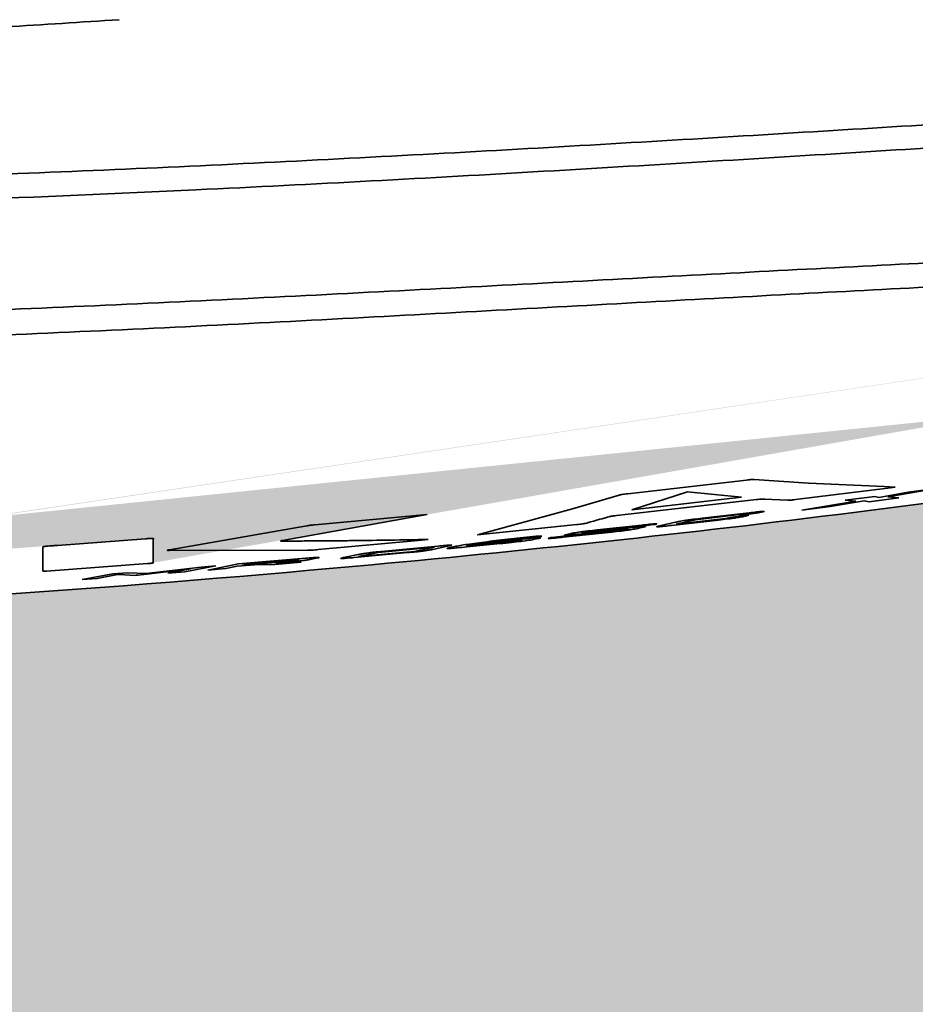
# Model space of a CAD drawing. Header units: millimetres. Extents: x 609 to 1177, y -109 to 470.
# Tile 16 of 60: x 887.75 to 891.61, y 98.73 to 102.97. Entities that reach past the tile are written whole.
import ezdxf

# ---------------------------------------------------------------- set-up
doc = ezdxf.new("R2010")
doc.units = ezdxf.units.MM

msp = doc.modelspace()

# ---------------------------------------------------------------- hatches: boundary and pattern name
at = {"true_color": 0xc7c8ca, "transparency": 33554687}
h = msp.add_hatch(color=9, dxfattribs=at)
h.dxf.hatch_style = 1
edge = h.paths.add_edge_path()
edge.add_spline(control_points=[(899.35417, 102.57404), (899.2635, 102.54207), (899.07603, 102.47613), (898.54294, 102.30439), (897.74366, 102.0729), (896.6982, 101.80664), (895.62838, 101.56428), (894.55297, 101.3488), (893.12573, 101.09659), (891.34205, 100.83843), (888.84646, 100.57198), (885.98689, 100.37708), (883.84021, 100.34916), (882.76689, 100.33521)], knot_values=[0.0011418, 0.0011418, 0.0011418, 0.0011418, 0.0205781, 0.0412051, 0.1031482, 0.1681136, 0.2331034, 0.2980964, 0.3630843, 0.4907408, 0.6183977, 0.8092013, 1, 1, 1, 1], degree=3, periodic=0)
edge.add_spline(control_points=[(894.32994, 101.51684), (894.32978, 101.50864), (894.32948, 101.49224), (894.33036, 101.47702), (894.33079, 101.4694)], knot_values=[0, 0, 0, 0, 0.5000028, 1, 1, 1, 1], degree=3, periodic=0)
edge.add_spline(control_points=[(882.76689, 100.33521), (883.84021, 100.34916), (885.98689, 100.37708), (888.84646, 100.57198), (891.34205, 100.83843), (893.12573, 101.09659), (894.55297, 101.3488), (895.62838, 101.56428), (896.6982, 101.80664), (897.74366, 102.0729), (898.54294, 102.30439), (899.07603, 102.47613), (899.2635, 102.54207), (899.35417, 102.57404)], knot_values=[0.0011418, 0.0011418, 0.0011418, 0.0011418, 0.1919405, 0.3827441, 0.510401, 0.6380575, 0.7030454, 0.7680384, 0.8330282, 0.8979937, 0.9599367, 0.9805637, 1, 1, 1, 1], degree=3, periodic=0)
edge.add_line((893.53566, 101.17126), (893.53567, 101.17311))
edge.add_spline(control_points=[(882.76689, 100.33521), (883.84021, 100.34916), (885.98689, 100.37708), (888.84646, 100.57198), (891.34205, 100.83843), (893.12573, 101.09659), (894.55297, 101.3488), (895.62838, 101.56428), (896.6982, 101.80664), (897.74366, 102.0729), (898.54294, 102.30439), (899.07603, 102.47613), (899.2635, 102.54207), (899.35417, 102.57404)], knot_values=[0.0011418, 0.0011418, 0.0011418, 0.0011418, 0.1919405, 0.3827441, 0.510401, 0.6380575, 0.7030454, 0.7680384, 0.8330282, 0.8979937, 0.9599367, 0.9805637, 1, 1, 1, 1], degree=3, periodic=0)
edge.add_spline(control_points=[(888.32379, 100.63525), (888.32379, 100.65178), (888.32379, 100.68218), (888.32364, 100.71726), (888.32419, 100.73437), (888.32415, 100.73664), (888.32985, 100.73894), (888.32063, 100.73997), (888.3173, 100.74001), (888.31252, 100.73983), (888.30362, 100.73933), (888.296, 100.73875), (888.29048, 100.73833)], knot_values=[0, 0, 0, 0, 0.5007165, 0.9207206, 0.9367795, 0.9388384, 0.9791034, 0.9824782, 0.9852778, 0.9880518, 0.9913384, 1, 1, 1, 1], degree=3, periodic=0)
edge.add_spline(control_points=[(882.76689, 100.33521), (883.84021, 100.34916), (885.98689, 100.37708), (888.84646, 100.57198), (891.34205, 100.83843), (893.12573, 101.09659), (894.55297, 101.3488), (895.62838, 101.56428), (896.6982, 101.80664), (897.74366, 102.0729), (898.54294, 102.30439), (899.07603, 102.47613), (899.2635, 102.54207), (899.35417, 102.57404)], knot_values=[0.0011418, 0.0011418, 0.0011418, 0.0011418, 0.1919405, 0.3827441, 0.510401, 0.6380575, 0.7030454, 0.7680384, 0.8330282, 0.8979937, 0.9599367, 0.9805637, 1, 1, 1, 1], degree=3, periodic=0)
edge.add_line((884.42524, 100.3583), (884.42524, 100.3617))
edge.add_spline(control_points=[(899.35417, 102.57404), (899.2635, 102.54207), (899.07603, 102.47613), (898.54294, 102.30439), (897.74366, 102.0729), (896.6982, 101.80664), (895.62838, 101.56428), (894.55297, 101.3488), (893.12573, 101.09659), (891.34205, 100.83843), (888.84646, 100.57198), (885.98689, 100.37708), (883.84021, 100.34916), (882.76689, 100.33521)], knot_values=[0.0011418, 0.0011418, 0.0011418, 0.0011418, 0.0205781, 0.0412051, 0.1031482, 0.1681136, 0.2331034, 0.2980964, 0.3630843, 0.4907408, 0.6183977, 0.8092013, 1, 1, 1, 1], degree=3, periodic=0)
edge.add_spline(control_points=[(882.76689, 100.33521), (881.83159, 100.34434), (879.96095, 100.3626), (877.08696, 100.44425), (874.1447, 100.54472), (871.13449, 100.68153), (868.12857, 100.87995), (865.62819, 101.14039), (863.65311, 101.50084), (862.6172, 101.7371), (862.09193, 101.92218), (862.04021, 101.94041)], knot_values=[0, 0, 0, 0, 0.1346411, 0.2692854, 0.4138608, 0.5584369, 0.7030104, 0.8475605, 0.9198398, 0.9921064, 1, 1, 1, 1], degree=3, periodic=0)
edge.add_spline(control_points=[(862.04021, 101.94041), (861.77441, 102.02809), (861.1905, 102.22072), (860.32457, 102.61406), (859.5271, 103.07737), (858.85565, 103.5788), (858.301, 104.09021), (857.91595, 104.52907), (857.71448, 104.79266), (857.66648, 104.85756)], knot_values=[0, 0, 0, 0, 0.094617, 0.2078558, 0.3209636, 0.4058833, 0.4907783, 0.5756611, 0.6029544, 0.6029544, 0.6029544, 0.6029544], degree=3, periodic=0)
edge.add_line((860.34628, 102.62007), (843.55689, 102.64271))
edge.add_arc((820.11954, 113.61365), 25.878, 226.46342, 334.915897, ccw=False)
edge.add_arc((796.54711, 139.48527), 45, 215, 277.337601, ccw=False)
edge.add_arc((783.25769, 87.80271), 35, 132.337601, 215)
edge.add_arc((820.11954, 113.61365), 80, 215, 352.0681527)
edge = h.paths.add_edge_path()
edge.add_arc((783.25769, 139.42459), 35, 145, 227.368224)
edge.add_line((759.55275, 113.67433), (759.68527, 113.67433))
edge.add_arc((796.54711, 87.86339), 45, 82.517375, 145, ccw=False)
edge.add_arc((820.11954, 113.61365), 25.878, 25.226447, 133.192592, ccw=False)
edge.add_line((843.52957, 124.64277), (859.93737, 124.62065))
edge.add_spline(control_points=[(859.93737, 124.62065), (860.07261, 124.7655), (860.21047, 124.90825), (860.34834, 125.051)], knot_values=[0, 0, 0, 0, 0.5942934, 0.5942934, 0.5942934, 0.5942934], degree=3, periodic=0)
edge.add_spline(control_points=[(860.34834, 125.051), (861.18414, 125.36759), (863.57788, 126.27429), (866.14097, 126.4664), (867.80914, 126.59142)], knot_values=[0, 0, 0, 0, 2.6711638, 7.65027, 7.65027, 7.65027, 7.65027], degree=3, periodic=0)
edge.add_spline(control_points=[(867.80914, 126.59142), (868.14358, 126.6171), (869.00706, 126.68338), (870.53256, 126.77732), (872.19137, 126.74466), (873.67932, 126.75095), (874.50605, 126.75036), (874.86662, 126.7501)], knot_values=[0, 0, 0, 0, 1.006367, 2.5982403, 4.5823488, 5.9807872, 7.0624831, 7.0624831, 7.0624831, 7.0624831], degree=3, periodic=0)
edge.add_spline(control_points=[(874.86662, 126.7501), (877.49776, 126.80863), (880.12889, 126.86716), (882.76689, 126.89209)], knot_values=[0, 0, 0, 0, 7.9015482, 7.9015482, 7.9015482, 7.9015482], degree=3, periodic=0)
edge.add_spline(control_points=[(860.94356, 124.88564), (861.31362, 125.04466), (862.15921, 125.35227), (863.50908, 125.70218), (864.9711, 125.9705), (866.44407, 126.16738), (868.66186, 126.38949), (871.62843, 126.5755), (875.33973, 126.72751), (879.05254, 126.84751), (881.52877, 126.87723), (882.76689, 126.89209)], knot_values=[0, 0, 0, 0, 0.0406524, 0.090647, 0.1406508, 0.1906579, 0.2406665, 0.3656879, 0.4907149, 0.6157411, 0.740767, 0.740767, 0.740767, 0.740767], degree=3, periodic=0)
edge.add_spline(control_points=[(882.76689, 126.89209), (884.53464, 126.90879), (887.39642, 126.91141), (890.21695, 126.55547), (891.2878, 126.38173)], knot_values=[7.9015482, 7.9015482, 7.9015482, 7.9015482, 13.196452, 16.4584996, 16.4584996, 16.4584996, 16.4584996], degree=3, periodic=0)
edge.add_line((884.07431, 126.90096), (884.07397, 126.89881))
edge.add_spline(control_points=[(891.2878, 126.38173), (890.21695, 126.55547), (887.39642, 126.91141), (884.53464, 126.90879), (882.76689, 126.89209)], knot_values=[7.9015482, 7.9015482, 7.9015482, 7.9015482, 11.1635958, 16.4584996, 16.4584996, 16.4584996, 16.4584996], degree=3, periodic=0)
edge.add_line((889.46644, 126.64299), (889.4664, 126.6345))
edge.add_spline(control_points=[(891.2878, 126.38173), (890.21695, 126.55547), (887.39642, 126.91141), (884.53464, 126.90879), (882.76689, 126.89209)], knot_values=[7.9015482, 7.9015482, 7.9015482, 7.9015482, 11.1635958, 16.4584996, 16.4584996, 16.4584996, 16.4584996], degree=3, periodic=0)
edge.add_spline(control_points=[(890.4093, 126.48489), (891.10649, 126.41339), (892.22838, 126.26293), (893.78767, 126.01765), (894.89176, 125.81249), (895.82223, 125.6169), (896.57798, 125.44301), (897.36808, 125.24286), (898.20065, 125.00769), (898.87737, 124.79686), (899.26037, 124.66725), (899.3569, 124.6336)], knot_values=[0.0802225, 0.0802225, 0.0802225, 0.0802225, 0.2725415, 0.3906713, 0.5133569, 0.5806237, 0.6515421, 0.7261493, 0.8042666, 0.8891056, 0.9199104, 0.9199104, 0.9199104, 0.9199104], degree=3, periodic=0)
edge.add_spline(control_points=[(891.2878, 126.38173), (891.84488, 126.3122), (892.96365, 126.15647), (894.63694, 125.86866), (896.30553, 125.51983), (897.60542, 125.19331), (898.53301, 124.92481), (899.00014, 124.77678), (899.26212, 124.68647), (899.34741, 124.65583), (899.35415, 124.6534)], knot_values=[0.5842382, 0.5842382, 0.5842382, 0.5842382, 0.6257766, 0.6678124, 0.7098503, 0.7519181, 0.766885, 0.7814298, 0.7887033, 0.7893317, 0.7893317, 0.7893317, 0.7893317], degree=3, periodic=0)
edge.add_spline(control_points=[(890.4093, 126.48489), (891.10649, 126.41339), (892.22838, 126.26293), (893.78767, 126.01765), (894.89176, 125.81249), (895.82223, 125.6169), (896.57798, 125.44301), (897.36808, 125.24286), (898.20065, 125.00769), (898.87737, 124.79686), (899.26037, 124.66725), (899.3569, 124.6336)], knot_values=[0.0802225, 0.0802225, 0.0802225, 0.0802225, 0.2725415, 0.3906713, 0.5133569, 0.5806237, 0.6515421, 0.7261493, 0.8042666, 0.8891056, 0.9199104, 0.9199104, 0.9199104, 0.9199104], degree=3, periodic=0)
edge.add_spline(control_points=[(891.2878, 126.38173), (891.84488, 126.3122), (892.96365, 126.15647), (894.63694, 125.86866), (896.30553, 125.51983), (897.60542, 125.19331), (898.53301, 124.92481), (899.00014, 124.77678), (899.26212, 124.68647), (899.34741, 124.65583), (899.35415, 124.6534)], knot_values=[0.5842382, 0.5842382, 0.5842382, 0.5842382, 0.6257766, 0.6678124, 0.7098503, 0.7519181, 0.766885, 0.7814298, 0.7887033, 0.7893317, 0.7893317, 0.7893317, 0.7893317], degree=3, periodic=0)
edge.add_spline(control_points=[(890.4093, 126.48489), (891.10649, 126.41339), (892.22838, 126.26293), (893.78767, 126.01765), (894.89176, 125.81249), (895.82223, 125.6169), (896.57798, 125.44301), (897.36808, 125.24286), (898.20065, 125.00769), (898.87737, 124.79686), (899.26037, 124.66725), (899.3569, 124.6336)], knot_values=[0.0802225, 0.0802225, 0.0802225, 0.0802225, 0.2725415, 0.3906713, 0.5133569, 0.5806237, 0.6515421, 0.7261493, 0.8042666, 0.8891056, 0.9199104, 0.9199104, 0.9199104, 0.9199104], degree=3, periodic=0)
edge.add_spline(control_points=[(891.2878, 126.38173), (891.84488, 126.3122), (892.96365, 126.15647), (894.63694, 125.86866), (896.30553, 125.51983), (897.60542, 125.19331), (898.53301, 124.92481), (899.00014, 124.77678), (899.26212, 124.68647), (899.34741, 124.65583), (899.35415, 124.6534)], knot_values=[0.5842382, 0.5842382, 0.5842382, 0.5842382, 0.6257766, 0.6678124, 0.7098503, 0.7519181, 0.766885, 0.7814298, 0.7887033, 0.7893317, 0.7893317, 0.7893317, 0.7893317], degree=3, periodic=0)
edge.add_spline(control_points=[(890.4093, 126.48489), (891.10649, 126.41339), (892.22838, 126.26293), (893.78767, 126.01765), (894.89176, 125.81249), (895.82223, 125.6169), (896.57798, 125.44301), (897.36808, 125.24286), (898.20065, 125.00769), (898.87737, 124.79686), (899.26037, 124.66725), (899.3569, 124.6336)], knot_values=[0.0802225, 0.0802225, 0.0802225, 0.0802225, 0.2725415, 0.3906713, 0.5133569, 0.5806237, 0.6515421, 0.7261493, 0.8042666, 0.8891056, 0.9199104, 0.9199104, 0.9199104, 0.9199104], degree=3, periodic=0)
edge.add_spline(control_points=[(891.2878, 126.38173), (891.84488, 126.3122), (892.96365, 126.15647), (894.63694, 125.86866), (896.30553, 125.51983), (897.60542, 125.19331), (898.53301, 124.92481), (899.00014, 124.77678), (899.26212, 124.68647), (899.34741, 124.65583), (899.35415, 124.6534)], knot_values=[0.5842382, 0.5842382, 0.5842382, 0.5842382, 0.6257766, 0.6678124, 0.7098503, 0.7519181, 0.766885, 0.7814298, 0.7887033, 0.7893317, 0.7893317, 0.7893317, 0.7893317], degree=3, periodic=0)
edge.add_spline(control_points=[(890.4093, 126.48489), (891.10649, 126.41339), (892.22838, 126.26293), (893.78767, 126.01765), (894.89176, 125.81249), (895.82223, 125.6169), (896.57798, 125.44301), (897.36808, 125.24286), (898.20065, 125.00769), (898.87737, 124.79686), (899.26037, 124.66725), (899.3569, 124.6336)], knot_values=[0.0802225, 0.0802225, 0.0802225, 0.0802225, 0.2725415, 0.3906713, 0.5133569, 0.5806237, 0.6515421, 0.7261493, 0.8042666, 0.8891056, 0.9199104, 0.9199104, 0.9199104, 0.9199104], degree=3, periodic=0)
edge.add_line((894.98376, 125.79043), (894.98389, 125.7896))
edge.add_spline(control_points=[(890.4093, 126.48489), (891.10649, 126.41339), (892.22838, 126.26293), (893.78767, 126.01765), (894.89176, 125.81249), (895.82223, 125.6169), (896.57798, 125.44301), (897.36808, 125.24286), (898.20065, 125.00769), (898.87737, 124.79686), (899.26037, 124.66725), (899.3569, 124.6336)], knot_values=[0.0802225, 0.0802225, 0.0802225, 0.0802225, 0.2725415, 0.3906713, 0.5133569, 0.5806237, 0.6515421, 0.7261493, 0.8042666, 0.8891056, 0.9199104, 0.9199104, 0.9199104, 0.9199104], degree=3, periodic=0)
edge.add_spline(control_points=[(891.2878, 126.38173), (891.84488, 126.3122), (892.96365, 126.15647), (894.63694, 125.86866), (896.30553, 125.51983), (897.60542, 125.19331), (898.53301, 124.92481), (899.00014, 124.77678), (899.26212, 124.68647), (899.34741, 124.65583), (899.35415, 124.6534)], knot_values=[0.5842382, 0.5842382, 0.5842382, 0.5842382, 0.6257766, 0.6678124, 0.7098503, 0.7519181, 0.766885, 0.7814298, 0.7887033, 0.7893317, 0.7893317, 0.7893317, 0.7893317], degree=3, periodic=0)
edge.add_line((895.40709, 125.70507), (895.40709, 125.70473))
edge.add_spline(control_points=[(891.2878, 126.38173), (891.84488, 126.3122), (892.96365, 126.15647), (894.63694, 125.86866), (896.30553, 125.51983), (897.60542, 125.19331), (898.53301, 124.92481), (899.00014, 124.77678), (899.26212, 124.68647), (899.34741, 124.65583), (899.35415, 124.6534)], knot_values=[0.5842382, 0.5842382, 0.5842382, 0.5842382, 0.6257766, 0.6678124, 0.7098503, 0.7519181, 0.766885, 0.7814298, 0.7887033, 0.7893317, 0.7893317, 0.7893317, 0.7893317], degree=3, periodic=0)
edge.add_arc((820.11954, 113.61365), 80, 7.9319553, 145)

# ---------------------------------------------------------------- linework, layer by layer
at = {"color": 7, "linetype": 'Continuous', "lineweight": 35}
for p, q in [((890.36748, 100.93251), (890.87836, 100.9913)), ((890.91233, 100.99379), (891.14588, 100.97816)), ((891.48708, 100.95693), (891.08937, 100.90699)), ((891.14588, 100.97816), (891.47095, 100.96335)), ((891.47095, 100.96335), (891.51909, 100.96121)), ((891.51909, 100.96121), (891.48708, 100.95693)), ((891.69612, 100.95497), (891.48765, 100.91833)), ((891.575, 100.93907), (891.69612, 100.95497)), ((890.1292, 100.86707), (890.33097, 100.92683)), ((890.92207, 100.90696), (890.31939, 100.8382)), ((890.62406, 100.93984), (890.38493, 100.86311)), ((890.38493, 100.86311), (890.85769, 100.91712)), ((890.85769, 100.91712), (890.62406, 100.93984)), ((891.05573, 100.90422), (890.95558, 100.90961)), ((891.30317, 100.90434), (891.43134, 100.92056)), ((891.53485, 100.91414), (891.40703, 100.89776)), ((891.43134, 100.92056), (891.44897, 100.91654)), ((891.44897, 100.91654), (891.575, 100.93907)), ((891.48765, 100.91833), (891.53485, 100.91414)), ((889.78328, 100.77232), (890.1292, 100.86707)), ((891.11654, 100.86161), (891.34892, 100.90067)), ((891.23908, 100.87668), (891.11654, 100.86161)), ((891.38579, 100.90199), (891.23908, 100.87668)), ((891.34892, 100.90067), (891.30317, 100.90434)), ((891.40703, 100.89776), (891.38579, 100.90199)), ((889.43923, 100.83102), (888.88, 100.73092)), ((889.01949, 100.79867), (889.50361, 100.84333)), ((889.50361, 100.84333), (889.43923, 100.83102)), ((890.57594, 100.8011), (890.7884, 100.82543)), ((890.87211, 100.84515), (890.65965, 100.8205)), ((890.68843, 100.82665), (890.89063, 100.85019)), ((890.7884, 100.82543), (890.8168, 100.83208)), ((890.8168, 100.83208), (890.88925, 100.83983)), ((890.93079, 100.84968), (890.84708, 100.83921)), ((890.84708, 100.83921), (890.87211, 100.84515)), ((890.88925, 100.83983), (890.87361, 100.83615)), ((890.94331, 100.85267), (890.93079, 100.84968)), ((888.39347, 100.69108), (888.98501, 100.79422)), ((890.14787, 100.79975), (889.74712, 100.7586)), ((890.36909, 100.78167), (890.15792, 100.75896)), ((890.16851, 100.7631), (890.37968, 100.78586)), ((890.41866, 100.79352), (890.19691, 100.7695)), ((890.23512, 100.77636), (890.42739, 100.79727)), ((890.33893, 100.77485), (890.36909, 100.78167)), ((890.47957, 100.79923), (890.40365, 100.79008)), ((890.40365, 100.79008), (890.41866, 100.79352)), ((890.433, 100.78803), (890.41485, 100.7839)), ((890.50349, 100.79372), (890.57319, 100.80978)), ((890.75837, 100.81904), (890.55616, 100.79598)), ((890.65965, 100.8205), (890.57594, 100.8011)), ((887.91115, 100.71004), (888.29048, 100.73833)), ((889.72058, 100.75605), (889.78328, 100.77232)), ((889.98365, 100.7402), (889.96575, 100.73627)), ((889.97203, 100.74907), (889.99755, 100.74915)), ((890.0364, 100.74344), (890.04003, 100.74424)), ((890.04003, 100.74424), (890.1152, 100.75275)), ((890.29897, 100.76763), (890.08972, 100.74538)), ((890.09956, 100.74929), (890.33893, 100.77485)), ((890.1152, 100.75275), (890.09956, 100.74929)), ((890.10524, 100.7571), (890.11988, 100.76038)), ((890.19691, 100.7695), (890.16851, 100.7631)), ((889.48037, 100.73268), (889.03394, 100.69177)), ((889.53479, 100.70264), (889.29285, 100.67993)), ((889.32178, 100.68528), (889.5509, 100.70687)), ((889.44882, 100.68439), (889.53479, 100.70264)), ((889.50787, 100.73542), (889.48037, 100.73268)), ((889.4838, 100.73499), (889.50787, 100.73542)), ((889.59717, 100.7076), (889.52747, 100.69272)), ((889.6035, 100.70114), (889.6209, 100.70486)), ((889.81747, 100.71749), (889.67423, 100.70331)), ((889.72061, 100.71715), (889.87489, 100.73312)), ((889.72909, 100.71145), (889.82362, 100.72086)), ((889.90104, 100.73052), (889.90829, 100.73211)), ((888.98816, 100.68884), (888.39301, 100.68832)), ((888.69061, 100.62999), (888.98029, 100.65456)), ((889.03123, 100.65597), (889.0002, 100.6496)), ((889.14357, 100.6572), (889.21327, 100.67163)), ((889.41864, 100.67881), (889.18952, 100.65773)), ((889.20688, 100.66203), (889.44882, 100.68439)), ((889.29285, 100.67993), (889.20688, 100.66203)), ((888.29888, 100.63163), (887.86449, 100.59971)), ((888.29353, 100.58902), (888.52955, 100.61689)), ((888.59268, 100.62198), (888.46041, 100.59599)), ((888.52955, 100.61689), (888.59268, 100.62198)), ((888.55834, 100.6038), (888.69061, 100.62999)), ((888.63589, 100.61008), (888.55834, 100.6038)), ((888.68582, 100.61992), (888.63589, 100.61008)), ((888.76048, 100.62612), (888.68582, 100.61992)), ((888.70847, 100.62443), (888.88568, 100.63935)), ((888.74526, 100.63181), (888.70847, 100.62443)), ((888.92247, 100.64684), (888.74526, 100.63181)), ((888.84707, 100.62767), (888.76048, 100.62612)), ((888.96019, 100.63737), (888.84707, 100.62767)), ((888.89796, 100.63776), (888.85374, 100.63399)), ((888.85374, 100.63399), (888.96019, 100.63737)), ((888.93176, 100.64454), (888.94765, 100.64778)), ((887.84804, 100.59868), (887.84805, 100.60216)), ((888.01788, 100.56251), (888.15014, 100.58758)), ((888.16336, 100.58261), (888.08165, 100.56715)), ((888.15014, 100.58758), (888.21391, 100.59235)), ((888.17545, 100.58515), (888.16336, 100.58261)), ((888.18212, 100.58407), (888.17545, 100.58515)), ((888.24334, 100.58101), (888.18212, 100.58407)), ((888.21391, 100.59235), (888.29353, 100.58902)), ((888.45233, 100.60482), (888.25904, 100.5822)), ((888.38735, 100.59026), (888.46906, 100.60611)), ((888.46041, 100.59599), (888.38735, 100.59026)), ((888.48609, 100.60912), (888.45233, 100.60482)), ((888.46906, 100.60611), (888.48609, 100.60912)), ((888.08165, 100.56715), (888.01788, 100.56251))]:
    msp.add_line(p, q, dxfattribs=at)
at = {"color": 7, "linetype": 'Continuous', "lineweight": 35, "flags": 128}
msp.add_lwpolyline([(888.25904, 100.5822), (888.25025, 100.58154), (888.24334, 100.58101)], dxfattribs=at)
at = {"color": 4, "linetype": 'Continuous', "lineweight": 25}
msp.add_arc((820.11954, 113.61365), 80, 215, 145, dxfattribs=at)
at = {"color": 7, "linetype": 'Continuous', "lineweight": 35, "true_color": 0xffffff}
for points, knots in [([(900.00332, 102.86426), (900.01213, 102.87139), (900.03737, 102.89178), (899.94927, 102.89135), (899.72086, 102.85219), (899.34835, 102.77407), (898.93985, 102.68715), (898.32425, 102.56452), (897.47648, 102.42127), (896.35064, 102.2664), (895.18879, 102.1436), (893.97323, 102.05111), (892.73326, 101.98058), (891.44433, 101.91539), (890.10237, 101.84427), (888.67081, 101.76784), (887.20196, 101.70209), (885.71837, 101.65643), (884.2296, 101.6433), (882.73803, 101.65994), (880.41496, 101.73247), (877.25664, 101.85757), (873.26588, 102.033), (870.10981, 102.24617), (867.79526, 102.51935), (866.31634, 102.76402), (864.85724, 103.11151), (863.67701, 103.53522), (862.78495, 103.98998), (862.15213, 104.39607), (861.56865, 104.87129), (860.98451, 105.47015), (860.4348, 106.20971), (859.93439, 107.08252), (859.68454, 107.70382), (859.5596, 108.01449)], [0, 0, 0, 0, 0.0044364, 0.0127006, 0.0292439, 0.0447952, 0.060258, 0.0757255, 0.1128428, 0.1499625, 0.1870826, 0.2241994, 0.261304, 0.2922071, 0.3229456, 0.3537095, 0.3844895, 0.4152673, 0.446051, 0.4768307, 0.5076119, 0.589696, 0.6717802, 0.7538567, 0.7846349, 0.8154127, 0.8461858, 0.8769417, 0.8923257, 0.90771, 0.9230928, 0.9384762, 0.9589801, 0.9794887, 1, 1, 1, 1]), ([(859.5664, 108.01433), (859.69795, 107.6918), (859.96103, 107.04684), (860.49212, 106.14445), (861.08178, 105.38771), (861.70887, 104.78323), (862.33333, 104.31002), (863.007, 103.91091), (863.93386, 103.48005), (865.13759, 103.09282), (866.60882, 102.79463), (868.09708, 102.60281), (869.59194, 102.47869), (871.08945, 102.39501), (872.58808, 102.33729), (874.96155, 102.2695), (878.21, 102.21503), (881.64851, 102.15012), (884.39983, 102.1192), (886.46633, 102.15517), (888.34485, 102.22827), (890.01527, 102.3188), (891.45307, 102.40766), (892.77155, 102.48908), (894.10024, 102.57647), (895.44383, 102.68361), (896.81257, 102.8318), (898.02325, 103.0065), (899.08545, 103.20102), (899.84631, 103.36587), (900.40952, 103.49859), (900.78791, 103.58975), (901.09994, 103.66226), (901.26846, 103.69105), (901.31993, 103.68347), (901.29272, 103.66084), (901.2797, 103.65001)], [0, 0, 0, 0, 0.0205844, 0.0411623, 0.0617375, 0.0771737, 0.0926099, 0.1080496, 0.1234885, 0.1531194, 0.1827648, 0.2124157, 0.2420679, 0.2717225, 0.3013769, 0.3310321, 0.4125816, 0.4941308, 0.5353159, 0.5764999, 0.6176775, 0.6485541, 0.6794199, 0.7101587, 0.7408618, 0.7818043, 0.8227544, 0.8637064, 0.8944201, 0.9251329, 0.9404892, 0.9558406, 0.9709952, 0.9857919, 0.9932029, 1, 1, 1, 1]), ([(882.7669, 102.24718), (883.26985, 102.24169), (884.27575, 102.23072), (885.78026, 102.24802), (887.27808, 102.28894), (888.76153, 102.3526), (890.21518, 102.43227), (891.62331, 102.51838), (892.93626, 102.59945), (894.14537, 102.67869), (895.27182, 102.76698), (896.33527, 102.87017), (897.35858, 102.99542), (898.35562, 103.14798), (899.32142, 103.32722), (900.24309, 103.5291), (900.93443, 103.69916), (901.36064, 103.79891), (901.53809, 103.8293), (901.58399, 103.81694), (901.55319, 103.78321), (901.45095, 103.72326), (901.31711, 103.66182), (901.25045, 103.63122)], [0, 0, 0, 0, 0.0572776, 0.1145551, 0.171828, 0.2290981, 0.2863525, 0.3435852, 0.4028535, 0.4622413, 0.5216457, 0.5810549, 0.6404675, 0.69988, 0.7592914, 0.8186997, 0.8780738, 0.9081323, 0.9388046, 0.9541435, 0.9694759, 0.9847996, 1, 1, 1, 1]), ([(882.76688, 101.55338), (883.48131, 101.54519), (884.91013, 101.52882), (886.82985, 101.57742), (888.5143, 101.65124), (889.94839, 101.72981), (891.28813, 101.80328), (892.6201, 101.87133), (893.9339, 101.94724), (895.25528, 102.0521), (896.73597, 102.21984), (897.87778, 102.40124), (898.70937, 102.56149), (899.11427, 102.6458), (899.46375, 102.71881), (899.68087, 102.75819), (899.76336, 102.75977), (899.75096, 102.73598), (899.62685, 102.67558), (899.45576, 102.61166), (899.37015, 102.57967)], [0, 0, 0, 0, 0.0915222, 0.1830389, 0.2466943, 0.3103113, 0.3739067, 0.4372225, 0.5216447, 0.6060976, 0.6905565, 0.8172193, 0.848894, 0.8805698, 0.9120434, 0.9413741, 0.9560703, 0.970738, 0.9853579, 1, 1, 1, 1])]:
    msp.add_open_spline(points, degree=3, knots=knots, dxfattribs=at)
at = {"color": 7, "linetype": 'Continuous', "lineweight": 35}
for points, knots in [([(888.17725, 102.97271), (887.84973, 102.95165), (887.19482, 102.90954), (886.53822, 102.87889), (886.20998, 102.86357)], [0, 0, 0, 0, 0.5000892, 1, 1, 1, 1]), ([(899.37015, 102.57967), (899.27417, 102.54583), (899.08199, 102.47805), (898.54294, 102.30439), (897.74366, 102.0729), (896.6982, 101.80664), (895.62838, 101.56428), (894.55297, 101.3488), (893.12573, 101.09659), (891.34205, 100.83843), (888.84646, 100.57198), (885.98689, 100.37708), (883.84021, 100.34916), (882.76689, 100.33521)], [0, 0, 0, 0, 0.0205781, 0.0412051, 0.1031482, 0.1681136, 0.2331034, 0.2980964, 0.3630843, 0.4907408, 0.6183977, 0.8092013, 1, 1, 1, 1]), ([(890.87836, 100.9913), (890.88266, 100.99181), (890.89034, 100.99271), (890.90091, 100.9937), (890.90818, 100.99401), (890.91084, 100.99387), (890.91233, 100.99379)], [0, 0, 0, 0, 0.27994354, 0.50017134, 0.71943865, 1, 1, 1, 1]), ([(890.33097, 100.92683), (890.33256, 100.92728), (890.33541, 100.92808), (890.34333, 100.92954), (890.35467, 100.93106), (890.36287, 100.93199), (890.36748, 100.93251)], [0, 0, 0, 0, 0.2793195, 0.500342, 0.7192161, 1, 1, 1, 1]), ([(890.95558, 100.90961), (890.95418, 100.90967), (890.9522, 100.90974), (890.94783, 100.90957), (890.94428, 100.90933), (890.93995, 100.90894), (890.93258, 100.90819), (890.92644, 100.90747), (890.92207, 100.90696)], [0, 0, 0, 0, 0.28244206, 0.39767604, 0.49989859, 0.60239877, 0.7176986, 1, 1, 1, 1]), ([(891.08937, 100.90699), (891.08501, 100.90647), (891.07885, 100.90573), (891.07145, 100.90496), (891.06555, 100.90442), (891.05962, 100.9041), (891.05713, 100.90417), (891.05573, 100.90422)], [0, 0, 0, 0, 0.27976503, 0.39595221, 0.50108294, 0.71839249, 1, 1, 1, 1]), ([(890.28536, 100.8332), (890.27885, 100.8313), (890.26004, 100.82583), (890.23244, 100.81776), (890.2028, 100.80994), (890.19245, 100.80606), (890.18009, 100.80369), (890.17174, 100.80247), (890.16063, 100.80112), (890.15244, 100.80024), (890.14787, 100.79975)], [0, 0, 0, 0, 0.1752307, 0.5064379, 0.7596556, 0.8874013, 0.9143421, 0.9384591, 0.9656845, 1, 1, 1, 1]), ([(890.31939, 100.8382), (890.315, 100.83771), (890.30731, 100.83686), (890.29827, 100.83571), (890.29324, 100.83492), (890.28868, 100.83409), (890.28674, 100.83357), (890.28536, 100.8332)], [0, 0, 0, 0, 0.2845737, 0.4982981, 0.602983, 0.7189422, 1, 1, 1, 1]), ([(890.57319, 100.80978), (890.57821, 100.81089), (890.58591, 100.81261), (890.60075, 100.81527), (890.61461, 100.81745), (890.63143, 100.81977), (890.65616, 100.8229), (890.67569, 100.82517), (890.68843, 100.82665)], [0, 0, 0, 0, 0.24953549, 0.38323688, 0.50040561, 0.61807557, 0.75089741, 1, 1, 1, 1]), ([(890.87361, 100.83615), (890.8686, 100.83502), (890.8609, 100.83329), (890.84605, 100.83059), (890.8322, 100.82838), (890.81538, 100.82602), (890.79065, 100.82283), (890.77111, 100.82054), (890.75837, 100.81904)], [0, 0, 0, 0, 0.2494478, 0.3831095, 0.50031, 0.61794, 0.7508145, 1, 1, 1, 1]), ([(890.89063, 100.85019), (890.90125, 100.85144), (890.91808, 100.85341), (890.93703, 100.85542), (890.94628, 100.85624), (890.9509, 100.85655), (890.95363, 100.85657), (890.95528, 100.85625), (890.95278, 100.85502), (890.94696, 100.85358), (890.94331, 100.85267)], [0, 0, 0, 0, 0.2463446, 0.3905093, 0.4475028, 0.4980968, 0.5483775, 0.6058527, 0.7519137, 1, 1, 1, 1]), ([(888.98501, 100.79422), (888.98965, 100.79496), (888.99688, 100.79611), (889.00926, 100.79767), (889.01633, 100.79837), (889.01949, 100.79867)], [0, 0, 0, 0, 0.49724671, 0.77524356, 1, 1, 1, 1]), ([(890.41485, 100.7839), (890.40982, 100.78281), (890.40208, 100.78113), (890.38712, 100.77854), (890.37315, 100.77643), (890.35622, 100.77419), (890.33137, 100.77118), (890.31176, 100.76903), (890.29897, 100.76763)], [0, 0, 0, 0, 0.2494996, 0.3830491, 0.500311, 0.6179276, 0.7508583, 1, 1, 1, 1]), ([(890.37968, 100.78586), (890.39036, 100.78702), (890.40729, 100.78885), (890.42638, 100.79072), (890.43575, 100.79149), (890.44047, 100.79177), (890.44327, 100.79178), (890.445, 100.79147), (890.44251, 100.79028), (890.43667, 100.7889), (890.433, 100.78803)], [0, 0, 0, 0, 0.2463037, 0.3909569, 0.4480281, 0.4984887, 0.5486074, 0.6059031, 0.7518648, 1, 1, 1, 1]), ([(890.42739, 100.79727), (890.43826, 100.79846), (890.45536, 100.80033), (890.47455, 100.8022), (890.48373, 100.80293), (890.48829, 100.80318), (890.49094, 100.80316), (890.49247, 100.80281), (890.4896, 100.80156), (890.48344, 100.80013), (890.47957, 100.79923)], [0, 0, 0, 0, 0.24879286, 0.39166542, 0.44851607, 0.49947476, 0.5509696, 0.60905045, 0.75441616, 1, 1, 1, 1]), ([(890.55616, 100.79598), (890.54552, 100.79479), (890.52862, 100.79292), (890.50958, 100.79102), (890.50029, 100.79025), (890.49566, 100.78997), (890.49297, 100.78996), (890.49137, 100.79028), (890.49398, 100.79147), (890.49982, 100.79285), (890.50349, 100.79372)], [0, 0, 0, 0, 0.2463366, 0.39095007, 0.44780474, 0.49804639, 0.54800015, 0.60537141, 0.75192045, 1, 1, 1, 1]), ([(888.29048, 100.73833), (888.296, 100.73875), (888.30362, 100.73933), (888.31252, 100.73983), (888.3173, 100.74001), (888.32063, 100.73997), (888.32985, 100.73894), (888.32415, 100.73664), (888.32419, 100.73437), (888.32364, 100.71726), (888.32379, 100.68218), (888.32379, 100.65178), (888.32379, 100.63525)], [0, 0, 0, 0, 0.00866163, 0.0119482, 0.01472217, 0.01752176, 0.02089657, 0.06116155, 0.06322045, 0.07927944, 0.49928345, 1, 1, 1, 1]), ([(889.6209, 100.70486), (889.63723, 100.70793), (889.66998, 100.71409), (889.76009, 100.72597), (889.86357, 100.73797), (889.93586, 100.74537), (889.97203, 100.74907)], [0, 0, 0, 0, 0.2488799, 0.4989337, 0.7492841, 1, 1, 1, 1]), ([(889.74712, 100.7586), (889.74705, 100.7586), (889.74639, 100.75853), (889.74402, 100.75831), (889.73525, 100.75746), (889.72707, 100.75668), (889.72058, 100.75605)], [0, 0, 0, 0, 0.0079088, 0.075302, 0.2670675, 1, 1, 1, 1]), ([(889.99755, 100.74915), (889.94691, 100.74396), (889.87107, 100.73619), (889.77219, 100.72483), (889.73773, 100.7197), (889.72061, 100.71715)], [0, 0, 0, 0, 0.5026205, 0.7528919, 1, 1, 1, 1]), ([(889.87489, 100.73312), (889.90593, 100.73628), (889.94116, 100.73987), (889.9759, 100.7427), (889.98457, 100.74326), (889.99022, 100.74341), (889.9932, 100.74308), (889.99147, 100.74202), (889.98645, 100.74085), (889.98365, 100.7402)], [0, 0, 0, 0, 0.5032488, 0.571153, 0.6291101, 0.6871536, 0.7496584, 0.8601524, 1, 1, 1, 1]), ([(890.08972, 100.74538), (890.07905, 100.74427), (890.0621, 100.74252), (890.04301, 100.74077), (890.03365, 100.74006), (890.02893, 100.7398), (890.02613, 100.7398), (890.02441, 100.74012), (890.02689, 100.74127), (890.03273, 100.7426), (890.0364, 100.74344)], [0, 0, 0, 0, 0.2462952, 0.3909175, 0.447987, 0.4984579, 0.5485921, 0.6058992, 0.7518537, 1, 1, 1, 1]), ([(890.15792, 100.75896), (890.14729, 100.75785), (890.13043, 100.75608), (890.11144, 100.75432), (890.10217, 100.75362), (890.09753, 100.75337), (890.09482, 100.75338), (890.09319, 100.75372), (890.09575, 100.75489), (890.10158, 100.75625), (890.10524, 100.7571)], [0, 0, 0, 0, 0.2461017, 0.3904259, 0.4473776, 0.4978545, 0.5479459, 0.6053552, 0.7516715, 1, 1, 1, 1]), ([(890.11988, 100.76038), (890.1249, 100.76145), (890.1326, 100.76311), (890.14744, 100.76565), (890.16129, 100.76773), (890.17811, 100.76992), (890.20285, 100.77286), (890.22238, 100.77498), (890.23512, 100.77636)], [0, 0, 0, 0, 0.2495372, 0.3832539, 0.5004136, 0.6180852, 0.7509011, 1, 1, 1, 1]), ([(887.84805, 100.60216), (887.84806, 100.61863), (887.84808, 100.64332), (887.84802, 100.67539), (887.84808, 100.69199), (887.84797, 100.69961), (887.84804, 100.70263), (887.8483, 100.70358), (887.84966, 100.70437), (887.85276, 100.70514), (887.8557, 100.70563), (887.86535, 100.70668), (887.87846, 100.70768), (887.89561, 100.70893), (887.90498, 100.7096), (887.91115, 100.71004)], [0, 0, 0, 0, 0.5013653, 0.7520517, 0.8773939, 0.9400592, 0.9498737, 0.9549576, 0.9641894, 0.9674734, 0.9700183, 0.9725841, 0.9851189, 0.9901976, 1, 1, 1, 1]), ([(888.88, 100.73092), (888.87832, 100.73062), (888.87525, 100.73008), (888.87255, 100.7294), (888.87219, 100.72894), (888.87583, 100.72844), (888.88849, 100.72863), (888.90528, 100.72863), (888.93089, 100.72873), (888.97581, 100.7289), (889.03469, 100.72924), (889.10247, 100.72974), (889.25136, 100.7311), (889.37881, 100.73324), (889.4838, 100.73499)], [0, 0, 0, 0, 0.0084328, 0.0154671, 0.0218218, 0.0285016, 0.0544063, 0.0746306, 0.1109749, 0.175185, 0.2894864, 0.3913543, 0.4985948, 1, 1, 1, 1]), ([(889.5509, 100.70687), (889.56109, 100.70784), (889.57709, 100.70936), (889.59498, 100.71082), (889.60317, 100.71131), (889.60689, 100.71141), (889.60873, 100.71128), (889.60949, 100.71085), (889.60642, 100.70967), (889.60073, 100.7084), (889.59717, 100.7076)], [0, 0, 0, 0, 0.2448842, 0.384602, 0.4405122, 0.4918954, 0.5425394, 0.6014348, 0.7508003, 1, 1, 1, 1]), ([(889.67423, 100.70331), (889.66027, 100.70196), (889.63817, 100.69983), (889.61331, 100.69772), (889.6011, 100.69688), (889.59483, 100.69658), (889.59096, 100.69658), (889.58838, 100.69697), (889.59119, 100.6984), (889.59874, 100.70008), (889.6035, 100.70114)], [0, 0, 0, 0, 0.2469339, 0.3908942, 0.4483535, 0.4995282, 0.550578, 0.6080816, 0.7524371, 1, 1, 1, 1]), ([(889.69109, 100.71142), (889.68629, 100.71039), (889.67845, 100.70871), (889.6729, 100.70713), (889.67448, 100.70679), (889.6761, 100.70679), (889.67862, 100.7069), (889.68512, 100.70733), (889.70241, 100.70884), (889.71833, 100.7104), (889.72909, 100.71145)], [0, 0, 0, 0, 0.3086326, 0.503578, 0.5352291, 0.5647684, 0.5942762, 0.625839, 0.7472715, 1, 1, 1, 1]), ([(889.70764, 100.71356), (889.70573, 100.71336), (889.70224, 100.713), (889.69744, 100.71243), (889.69359, 100.71189), (889.69196, 100.71158), (889.69109, 100.71142)], [0, 0, 0, 0, 0.2726642, 0.4990194, 0.7341609, 1, 1, 1, 1]), ([(889.90829, 100.73211), (889.91018, 100.73254), (889.91278, 100.73315), (889.91237, 100.73355), (889.91032, 100.7336), (889.90624, 100.73337), (889.89765, 100.73271), (889.87015, 100.73013), (889.80552, 100.72357), (889.74675, 100.71756), (889.70764, 100.71356)], [0, 0, 0, 0, 0.0719968, 0.0992488, 0.1229891, 0.1453436, 0.1721868, 0.2453719, 0.4978293, 1, 1, 1, 1]), ([(889.96575, 100.73627), (889.95882, 100.73492), (889.94527, 100.73229), (889.9082, 100.72732), (889.86457, 100.72231), (889.83406, 100.71919), (889.81747, 100.71749)], [0, 0, 0, 0, 0.2542402, 0.4970417, 0.7265034, 1, 1, 1, 1]), ([(889.82362, 100.72086), (889.83991, 100.72251), (889.86022, 100.72456), (889.88135, 100.72721), (889.89281, 100.72887), (889.89775, 100.72986), (889.90104, 100.73052)], [0, 0, 0, 0, 0.5045421, 0.6289345, 0.7527039, 1, 1, 1, 1]), ([(888.39301, 100.68832), (888.39054, 100.68836), (888.38606, 100.68843), (888.3835, 100.68894), (888.38651, 100.68988), (888.39098, 100.69065), (888.39347, 100.69108)], [0, 0, 0, 0, 0.2764172, 0.5004265, 0.721467, 1, 1, 1, 1]), ([(888.98029, 100.65456), (888.99122, 100.6555), (889.00619, 100.65678), (889.02343, 100.65799), (889.03087, 100.65839), (889.03484, 100.65848), (889.03777, 100.65842), (889.03959, 100.65781), (889.03476, 100.65675), (889.03123, 100.65597)], [0, 0, 0, 0, 0.3005511, 0.4118713, 0.5045269, 0.551657, 0.6000372, 0.7076141, 1, 1, 1, 1]), ([(889.03394, 100.69177), (889.02494, 100.69099), (889.01166, 100.68983), (888.99625, 100.68898), (888.99096, 100.68889), (888.98816, 100.68884)], [0, 0, 0, 0, 0.4970639, 0.7337812, 1, 1, 1, 1]), ([(889.18952, 100.65773), (889.17935, 100.65682), (889.1634, 100.6554), (889.14558, 100.65407), (889.13747, 100.65363), (889.1338, 100.65355), (889.13199, 100.65369), (889.13126, 100.6541), (889.13434, 100.65523), (889.14002, 100.65644), (889.14357, 100.6572)], [0, 0, 0, 0, 0.2448764, 0.3841854, 0.4400889, 0.4916454, 0.5424285, 0.6014381, 0.75082, 1, 1, 1, 1]), ([(889.21327, 100.67163), (889.21804, 100.67258), (889.22759, 100.67449), (889.24611, 100.67735), (889.26738, 100.67989), (889.29088, 100.68238), (889.30955, 100.68413), (889.32178, 100.68528)], [0, 0, 0, 0, 0.2499389, 0.5010398, 0.6200236, 0.7509886, 1, 1, 1, 1]), ([(889.52747, 100.69272), (889.52269, 100.69176), (889.51311, 100.68982), (889.49453, 100.68692), (889.47318, 100.68432), (889.44961, 100.68177), (889.4309, 100.67998), (889.41864, 100.67881)], [0, 0, 0, 0, 0.2499491, 0.5009927, 0.6198377, 0.7509748, 1, 1, 1, 1]), ([(888.32379, 100.63525), (888.32378, 100.63508), (888.32378, 100.63487), (888.3237, 100.63461), (888.32352, 100.63439), (888.32271, 100.63407), (888.32009, 100.63359), (888.31607, 100.63311), (888.30919, 100.63244), (888.3032, 100.63197), (888.29888, 100.63163)], [0, 0, 0, 0, 0.1952788, 0.2558269, 0.2916679, 0.4436706, 0.5597215, 0.6468662, 0.7457331, 1, 1, 1, 1]), ([(888.88568, 100.63935), (888.89122, 100.63983), (888.9009, 100.64068), (888.91249, 100.64181), (888.91959, 100.64263), (888.92627, 100.64353), (888.92949, 100.64412), (888.93176, 100.64454)], [0, 0, 0, 0, 0.2877437, 0.502975, 0.6098826, 0.7256136, 1, 1, 1, 1]), ([(889.0002, 100.6496), (888.99526, 100.64868), (888.98604, 100.64697), (888.9621, 100.64388), (888.93168, 100.64073), (888.90982, 100.6388), (888.89796, 100.63776)], [0, 0, 0, 0, 0.2671967, 0.4992922, 0.7282722, 1, 1, 1, 1]), ([(888.94765, 100.64778), (888.94909, 100.6481), (888.95108, 100.64853), (888.95051, 100.64881), (888.94885, 100.64881), (888.94641, 100.64871), (888.94253, 100.64846), (888.93442, 100.64785), (888.92752, 100.64727), (888.92247, 100.64684)], [0, 0, 0, 0, 0.2650943, 0.3683476, 0.4265396, 0.4849617, 0.5747665, 0.6885815, 1, 1, 1, 1]), ([(887.86449, 100.59971), (887.86352, 100.59965), (887.86089, 100.59947), (887.85541, 100.59913), (887.8509, 100.59886), (887.84804, 100.59868)], [0, 0, 0, 0, 0.1744972, 0.4769052, 1, 1, 1, 1])]:
    msp.add_open_spline(points, degree=3, knots=knots, dxfattribs=at)

doc.saveas('drawing.dxf')
